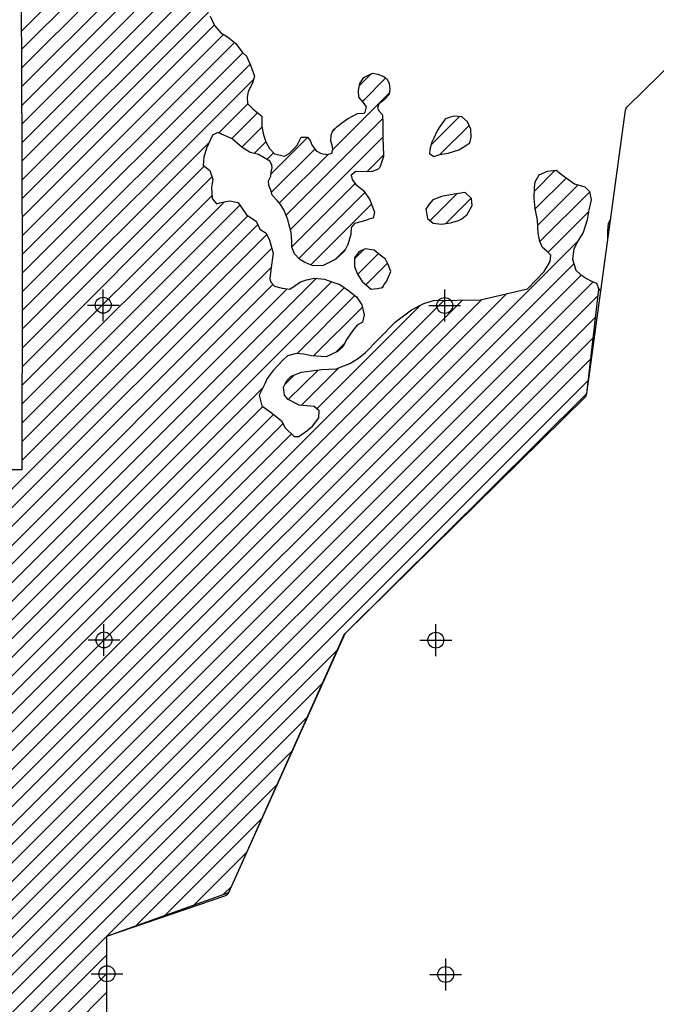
# Model space of a CAD drawing. Extents: x 164148 to 384280, y 737816 to 848299.
# Tile 10 of 41: x 256371 to 266398, y 753214 to 768730. Entities that reach past the tile are written whole.
import ezdxf

# ---------------------------------------------------------------- set-up
doc = ezdxf.new("R2010")
doc.units = 0
doc.header["$LTSCALE"] = 1200
doc.header["$PDMODE"] = 34
doc.header["$PDSIZE"] = 250
doc.layers.get('0').update_dxf_attribs({"linetype": 'CONTINUOUS'})
for name, color, linetype in [('SEC', 2, 'CONTINUOUS'), ('WETDBA', 11, 'CONTINUOUS'), ('WETFILL', 12, 'CONTINUOUS'), ('WSHEDS', 3, 'CONTINUOUS')]:
    doc.layers.add(name, color=color, linetype=linetype)

# ---------------------------------------------------------------- blocks, each defined once
blk = doc.blocks.new('*X')
at = {"color": 0}
for p, q in [((256407, 767677), (258819, 770088)), ((256409, 767383), (259140, 770115)), ((256405, 768263), (258141, 770000)), ((256406, 767970), (258498, 770062)), ((256410, 767090), (259377, 770057)), ((256411, 766797), (259470, 769856)), ((256403, 768556), (257550, 769703)), ((256412, 766503), (259593, 769685)), ((256413, 766210), (259265, 769062)), ((256414, 765916), (259344, 768846)), ((256415, 765623), (259436, 768644)), ((256416, 765329), (259582, 768496)), ((256417, 765035), (259753, 768372)), ((256418, 764742), (259885, 768209)), ((256417, 764447), (259999, 768029)), ((256416, 764151), (260059, 767794)), ((261725, 767694), (261907, 767875)), ((261769, 767443), (262138, 767812)), ((261305, 766684), (262192, 767571)), ((259506, 766947), (259962, 767402)), ((259710, 766856), (260117, 767263)), ((260566, 765650), (262086, 767170)), ((262847, 766754), (263297, 767203)), ((259868, 766720), (260188, 767039)), ((261296, 766969), (261379, 767052)), ((262991, 766603), (263449, 767061)), ((260064, 766622), (260249, 766806)), ((260331, 766300), (260909, 766877)), ((260634, 765424), (262089, 766879)), ((256415, 763856), (259360, 766800)), ((260336, 766010), (261019, 766692)), ((260264, 766527), (260368, 766631)), ((260460, 765839), (261228, 766607)), ((261837, 766333), (262101, 766597)), ((256414, 763560), (259277, 766424)), ((264478, 766028), (264805, 766356)), ((256413, 763265), (259400, 766252)), ((264491, 765747), (264979, 766235)), ((260657, 765152), (261655, 766151)), ((264533, 765494), (265166, 766127)), ((256412, 762969), (259402, 765959)), ((260766, 764967), (261807, 766008)), ((262835, 765564), (263258, 765987)), ((263083, 765517), (263482, 765916)), ((264565, 765232), (265349, 766016)), ((256410, 762378), (259842, 765810)), ((256411, 762674), (259598, 765861)), ((260959, 764866), (261914, 765821)), ((256409, 762083), (259966, 765640)), ((264691, 765063), (265331, 765703)), ((256408, 761787), (260122, 765501)), ((247080, 752165), (260262, 765347)), ((247081, 751871), (260342, 765132)), ((247539, 747617), (265156, 765234)), ((261334, 764946), (261507, 765119)), ((261642, 764960), (261788, 765105)), ((261695, 764718), (262021, 765044)), ((247081, 751576), (260331, 764827)), ((247837, 747621), (265099, 764883)), ((261824, 764552), (262165, 764893)), ((247082, 750694), (261041, 764653)), ((248136, 747625), (265217, 764706)), ((247081, 751282), (260357, 764558)), ((247081, 750988), (260582, 764489)), ((247082, 750399), (261283, 764601)), ((247082, 750105), (261486, 764509)), ((248434, 747628), (265404, 764598)), ((262072, 764506), (262099, 764533)), ((247241, 747613), (264037, 764409)), ((248732, 747632), (265482, 764382)), ((260738, 763466), (261652, 764381)), ((247084, 747751), (263652, 764319)), ((247084, 748046), (263348, 764310)), ((247084, 748340), (263049, 764305)), ((260998, 763432), (261768, 764202)), ((261049, 762600), (262682, 764232)), ((249031, 747636), (265444, 764049)), ((249329, 747640), (265405, 763716)), ((261346, 763486), (261492, 763632)), ((249627, 747644), (265367, 763383)), ((260807, 762652), (261396, 763241)), ((260550, 762984), (260696, 763130)), ((260602, 762742), (261070, 763209)), ((247082, 749811), (260200, 762929)), ((249926, 747648), (265329, 763050)), ((247083, 749517), (260199, 762633)), ((247083, 749222), (260368, 762508)), ((247083, 748928), (260518, 762363)), ((247084, 748634), (260652, 762203)), ((250224, 747651), (261391, 758818)), ((250522, 747655), (261150, 758283)), ((250821, 747659), (260909, 757748)), ((257745, 754289), (260669, 757212)), ((258205, 754454), (260428, 756677)), ((258664, 754619), (260187, 756142)), ((259123, 754784), (259946, 755606)), ((259583, 754949), (259705, 755071)), ((251119, 747663), (257744, 754288)), ((251418, 747667), (257745, 753994)), ((251716, 747671), (257745, 753700)), ((252014, 747674), (257746, 753406))]:
    blk.add_line(p, q, dxfattribs=at)

msp = doc.modelspace()

# ---------------------------------------------------------------- linework, layer by layer
at = {"layer": 'SEC', "color": 0}
for p in [(257687, 764230), (263066, 764226), (257699, 758956), (262925, 758952), (257745, 753695), (263081, 753683)]:
    msp.add_point(p, dxfattribs=at)
at = {"layer": 'WETDBA', "color": 0}
for points in [[(255933, 761643), (256408, 761639), (256418, 764672), (256412, 766660), (256401, 769067)], [(259370, 768783), (259439, 768638), (259537, 768523), (259645, 768458), (259778, 768352), (259876, 768218), (259942, 768155), (260006, 768015), (260071, 767838), (260040, 767728), (259972, 767599), (259953, 767506), (259957, 767407), (260043, 767324), (260133, 767251), (260187, 767211), (260186, 767047), (260209, 766916), (260249, 766805), (260308, 766702), (260382, 766615), (260481, 766593), (260540, 766581), (260614, 766621), (260698, 766703), (260740, 766752), (260804, 766878), (260906, 766880), (260946, 766828), (260971, 766760), (261040, 766663), (261120, 766619), (261219, 766605), (261290, 766625), (261305, 766682), (261292, 766751), (261271, 766815), (261277, 766912), (261301, 766985), (261372, 767047), (261461, 767117), (261532, 767167), (261693, 767252), (261797, 767258), (261811, 767275), (261832, 767357), (261779, 767432), (261715, 767509), (261709, 767614), (261731, 767724), (261792, 767817), (261927, 767885), (262012, 767872), (262105, 767836), (262161, 767794), (262190, 767726), (262200, 767640), (262190, 767553), (262108, 767462), (262029, 767405), (262005, 767338), (262032, 767286), (262083, 767229), (262089, 767094), (262089, 766846), (262098, 766759), (262102, 766574), (262041, 766399), (262015, 766374), (261930, 766338), (261829, 766332), (261667, 766340), (261593, 766280), (261609, 766212), (261667, 766134), (261788, 766036), (261887, 765891), (261961, 765698), (261937, 765604), (261871, 765584), (261821, 765566), (261643, 765519), (261591, 765454), (261589, 765346), (261540, 765187), (261489, 765081), (261352, 764954), (261152, 764858), (260994, 764853), (260861, 764902), (260778, 764954), (260697, 765041), (260657, 765147), (260658, 765235), (260647, 765374), (260610, 765513), (260593, 765582), (260532, 765734), (260483, 765813), (260424, 765879), (260350, 765965), (260327, 766041), (260294, 766118), (260288, 766191), (260328, 766264), (260334, 766327), (260349, 766394), (260345, 766441), (260310, 766499), (260221, 766554), (260130, 766605), (259999, 766638), (259874, 766715), (259719, 766852), (259504, 766947), (259492, 766952), (259410, 766910), (259347, 766772), (259314, 766703), (259274, 766565), (259262, 766435), (259368, 766352), (259412, 766214), (259394, 766088), (259404, 765912), (259470, 765827), (259541, 765849), (259681, 765877), (259807, 765851), (259835, 765820), (259945, 765653), (260096, 765553), (260156, 765430), (260254, 765364), (260306, 765254), (260366, 765052), (260325, 764787), (260310, 764648), (260329, 764592), (260382, 764530), (260506, 764497), (260627, 764484), (260712, 764543), (260795, 764601), (260891, 764630), (261016, 764655), (261171, 764642), (261273, 764604), (261416, 764556), (261552, 764464), (261676, 764360), (261759, 764236), (261796, 764081), (261768, 763961), (261689, 763918), (261619, 763832), (261526, 763696), (261463, 763577), (261377, 763500), (261199, 763415), (260966, 763435), (260846, 763461), (260725, 763467), (260588, 763435), (260510, 763359), (260362, 763200), (260270, 763074), (260230, 762989), (260142, 762814), (260185, 762643), (260330, 762539), (260494, 762406), (260554, 762298), (260693, 762163), (260769, 762159), (260893, 762252), (260981, 762323), (261081, 762454), (261088, 762565), (261010, 762635), (260893, 762644), (260773, 762655), (260599, 762743), (260544, 762815), (260528, 762938), (260580, 763045), (260646, 763110), (260808, 763175), (261124, 763216), (261358, 763226), (261573, 763310), (261706, 763395), (261817, 763483), (262022, 763693), (262291, 763968), (262541, 764160), (262734, 764259), (262891, 764303), (263631, 764314), (264369, 764487), (264630, 764764), (264728, 764920), (264738, 765021), (264673, 765080), (264608, 765140), (264565, 765233), (264539, 765365), (264529, 765572), (264489, 765755), (264475, 765912), (264479, 766085), (264488, 766177), (264553, 766283), (264682, 766343), (264822, 766358), (264918, 766278), (265112, 766142), (265274, 766098), (265347, 766024), (265373, 765890), (265335, 765732), (265311, 765578), (265245, 765374), (265165, 765251), (265097, 765119), (265077, 764955), (265130, 764783), (265204, 764714), (265298, 764653), (265378, 764607), (265455, 764580), (265494, 764483), (265524, 764446)], [(265636, 765269), (265634, 765402), (265647, 765520), (265681, 765598)]]:
    msp.add_lwpolyline(points, dxfattribs=at)
for points in [[(262896, 766574), (262988, 766603), (263122, 766624), (263287, 766677), (263365, 766725), (263459, 766787), (263484, 766880), (263477, 767004), (263422, 767118), (263337, 767199), (263220, 767210), (263136, 767191), (263074, 767161), (262976, 767033), (262944, 766978), (262891, 766854), (262856, 766789), (262839, 766721), (262831, 766686), (262827, 766619)], [(263497, 765800), (263486, 765913), (263387, 766008), (263212, 765980), (263017, 765944), (262877, 765892), (262823, 765825), (262768, 765743), (262793, 765598), (262884, 765524), (263013, 765510), (263159, 765526), (263284, 765567), (263336, 765591), (263418, 765662)], [(262164, 764642), (262218, 764761), (262176, 764871), (262132, 764957), (262049, 765019), (261956, 765099), (261815, 765117), (261711, 765072), (261642, 764977), (261646, 764839), (261694, 764721), (261766, 764605), (261839, 764539), (261908, 764483), (261999, 764492), (262088, 764509), (262110, 764556), (262149, 764602)]]:
    msp.add_lwpolyline(points, close=True, dxfattribs=at)
at = {"layer": 'WETFILL', "color": 0}
msp.add_lwpolyline([(247079, 753369), (247084, 747611), (257755, 747748), (257744, 754289), (259663, 754977), (261497, 759055), (265304, 762839), (265494, 764483)], dxfattribs=at)
at = {"layer": 'WSHEDS', "color": 0}
msp.add_lwpolyline([(246375, 751104), (247000, 751122), (247084, 747611), (252561, 747659), (257755, 747748), (257744, 754289), (259604, 754924, 0.20809), (259663, 754977), (261476, 759024, -0.093041), (261497, 759055), (265275, 762781, 0.16561), (265304, 762839), (265914, 767305, -0.167535), (265944, 767363), (268231, 769610)], format="xyb", dxfattribs=at)

# ---------------------------------------------------------------- block references
at = {"layer": 'WETDBA', "color": 0}
msp.add_blockref('*X', (0, 0), dxfattribs=at)
msp.add_blockref('*X', (0, 0), dxfattribs=at)
at = {"layer": 'WETFILL', "color": 0}
msp.add_blockref('*X', (0, 0), dxfattribs=at)
msp.add_blockref('*X', (0, 0), dxfattribs=at)
msp.add_blockref('*X', (0, 0), dxfattribs=at)
msp.add_blockref('*X', (0, 0), dxfattribs=at)
msp.add_blockref('*X', (0, 0), dxfattribs=at)
msp.add_blockref('*X', (0, 0), dxfattribs=at)
msp.add_blockref('*X', (0, 0), dxfattribs=at)
msp.add_blockref('*X', (0, 0), dxfattribs=at)
msp.add_blockref('*X', (0, 0), dxfattribs=at)
msp.add_blockref('*X', (0, 0), dxfattribs=at)
msp.add_blockref('*X', (0, 0), dxfattribs=at)
msp.add_blockref('*X', (0, 0), dxfattribs=at)
msp.add_blockref('*X', (0, 0), dxfattribs=at)
msp.add_blockref('*X', (0, 0), dxfattribs=at)
msp.add_blockref('*X', (0, 0), dxfattribs=at)
msp.add_blockref('*X', (0, 0), dxfattribs=at)
msp.add_blockref('*X', (0, 0), dxfattribs=at)
msp.add_blockref('*X', (0, 0), dxfattribs=at)
msp.add_blockref('*X', (0, 0), dxfattribs=at)
msp.add_blockref('*X', (0, 0), dxfattribs=at)
msp.add_blockref('*X', (0, 0), dxfattribs=at)
msp.add_blockref('*X', (0, 0), dxfattribs=at)
msp.add_blockref('*X', (0, 0), dxfattribs=at)
msp.add_blockref('*X', (0, 0), dxfattribs=at)
msp.add_blockref('*X', (0, 0), dxfattribs=at)
msp.add_blockref('*X', (0, 0), dxfattribs=at)
msp.add_blockref('*X', (0, 0), dxfattribs=at)
msp.add_blockref('*X', (0, 0), dxfattribs=at)
msp.add_blockref('*X', (0, 0), dxfattribs=at)
msp.add_blockref('*X', (0, 0), dxfattribs=at)
msp.add_blockref('*X', (0, 0), dxfattribs=at)
msp.add_blockref('*X', (0, 0), dxfattribs=at)
msp.add_blockref('*X', (0, 0), dxfattribs=at)
msp.add_blockref('*X', (0, 0), dxfattribs=at)
msp.add_blockref('*X', (0, 0), dxfattribs=at)
msp.add_blockref('*X', (0, 0), dxfattribs=at)
msp.add_blockref('*X', (0, 0), dxfattribs=at)
msp.add_blockref('*X', (0, 0), dxfattribs=at)
msp.add_blockref('*X', (0, 0), dxfattribs=at)
msp.add_blockref('*X', (0, 0), dxfattribs=at)
msp.add_blockref('*X', (0, 0), dxfattribs=at)
msp.add_blockref('*X', (0, 0), dxfattribs=at)
msp.add_blockref('*X', (0, 0), dxfattribs=at)
msp.add_blockref('*X', (0, 0), dxfattribs=at)
msp.add_blockref('*X', (0, 0), dxfattribs=at)
msp.add_blockref('*X', (0, 0), dxfattribs=at)
msp.add_blockref('*X', (0, 0), dxfattribs=at)
msp.add_blockref('*X', (0, 0), dxfattribs=at)
msp.add_blockref('*X', (0, 0), dxfattribs=at)
msp.add_blockref('*X', (0, 0), dxfattribs=at)
msp.add_blockref('*X', (0, 0), dxfattribs=at)

doc.saveas('drawing.dxf')
